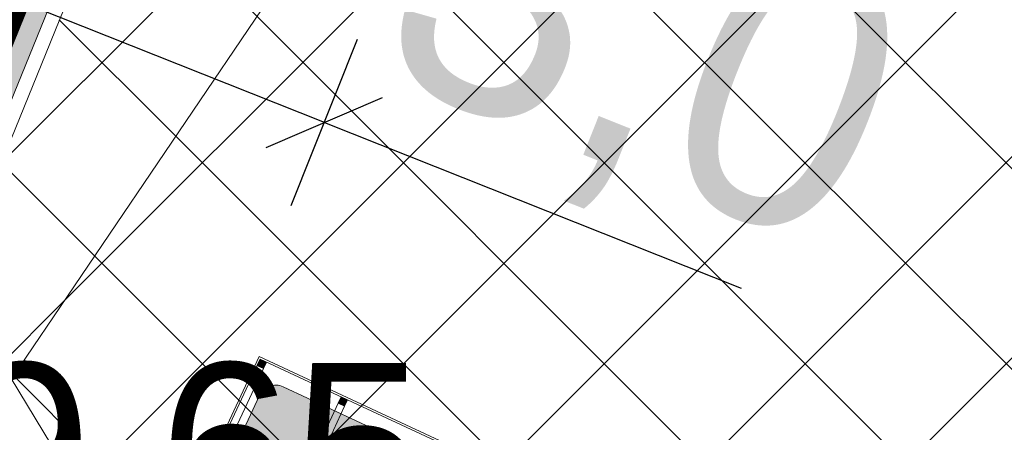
# Model space of a CAD drawing. Header units: millimetres. Extents: x 1962 to 3194, y -795 to -219.
# Tile 33 of 256: x 2147.51 to 2153.01, y -607.67 to -605.37. Entities that reach past the tile are written whole.
import ezdxf

# ---------------------------------------------------------------- set-up
doc = ezdxf.new("R2010")
doc.units = ezdxf.units.MM
doc.linetypes.add('HIDDEN', pattern=[9.524999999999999, 6.35, -3.175])
doc.layers.get('0').update_dxf_attribs({"lineweight": 5})
doc.layers.get('Defpoints').update_dxf_attribs({"lineweight": 9})
for name, color, linetype, lineweight in [('A_chodnik', 132, 'Continuous', 9), ('A_hatch nawierzchnia', 253, 'Continuous', 9), ('A_hatch zieleń', 3, 'Continuous', 9), ('A_hidden', 137, 'HIDDEN', 9), ('A_kamery', 23, 'Continuous', 9), ('A_koty wysokośc.', 53, 'Continuous', 9), ('A_mapa projektowa', 253, 'Continuous', 9), ('A_opisy', 13, 'Continuous', 9), ('A_usunięcia', 1, 'Continuous', 9), ('A_wiata MGO', 197, 'Continuous', 9), ('A_wymiary kasetony elewacyjne', 64, 'Continuous', 9), ('A_wymiary pzt', 116, 'Continuous', 9)]:
    doc.layers.add(name, color=color, linetype=linetype, lineweight=lineweight)
doc.styles.get("Standard").update_dxf_attribs({"font": 'arial.ttf'})
doc.styles.add('wymiary pzt', font='txt')
doc.dimstyles.new('wymiary pzt', dxfattribs={"dimtxt": 1.5, "dimasz": 0.5, "dimexe": 0.5, "dimexo": 0.1, "dimgap": 0.05, "dimtad": 1, "dimdec": 1, "dimrnd": 0.1, "dimzin": 0, "dimtxsty": 'wymiary pzt', "dimblk": 'OBLIQUE', "dimcen": 1, "dimadec": 1, "dimazin": 0, "dimtfac": 1, "dimtmove": 0, "dimatfit": 3, "dimfxl": 0, "dimarcsym": 0})
picture_1 = doc.add_image_def('image1.tif', size_in_pixel=(3404, 2413))
pattern_1 = [(45, (0, 0), (-0.561266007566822, 0.5612660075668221), []), (135, (0, 0), (-0.5612660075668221, -0.561266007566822), [])]

# ---------------------------------------------------------------- blocks, each defined once
blk = doc.blocks.new('zw$EA68')
at = {"layer": 'A_wiata MGO'}
h = blk.add_hatch(color=256, dxfattribs=at)
h.dxf.hatch_style = 1
h.paths.add_polyline_path([(-2.710960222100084, 1.284949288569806), (-2.747218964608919, 1.301840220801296), (-2.764109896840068, 1.265581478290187), (-2.727851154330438, 1.248690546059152)])
h = blk.add_hatch(color=255, dxfattribs=at)
h.dxf.hatch_style = 2
edge = h.paths.add_edge_path()
edge.add_line((-2.613458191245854, 1.148059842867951), (-1.525695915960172, 0.641331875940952))
edge.add_ellipse((-1.567923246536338, 0.5506850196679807), major_axis=(0.09064685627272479, -0.04222733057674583), ratio=1, start_angle=-1.0642793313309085e-09, end_angle=90.00000000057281, ccw=False)
edge.add_line((-1.47727639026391, 0.5084576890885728), (-1.857322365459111, -0.3073640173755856))
edge.add_ellipse((-1.947969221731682, -0.2651366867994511), major_axis=(0.09064685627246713, -0.04222733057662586), ratio=1, start_angle=-90.00000000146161, end_angle=5.177867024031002e-10, ccw=False)
edge.add_line((-1.990196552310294, -0.3557835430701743), (-3.077958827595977, 0.150944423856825))
edge.add_ellipse((-3.035731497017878, 0.2415912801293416), major_axis=(0.09064685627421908, -0.04222733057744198), ratio=1, start_angle=180.0000000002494, end_angle=269.9999999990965, ccw=False)
edge.add_line((-3.126378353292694, 0.2838186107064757), (-2.746332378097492, 1.099640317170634))
edge.add_ellipse((-2.655685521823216, 1.057412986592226), major_axis=(0.09064685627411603, -0.04222733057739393), ratio=1, start_angle=90.00000000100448, end_angle=179.9999999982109, ccw=False)
h = blk.add_hatch(color=256, dxfattribs=at)
h.dxf.hatch_style = 1
h.paths.add_polyline_path([(-2.975246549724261, 0.812347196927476), (-2.958355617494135, 0.848605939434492), (-2.922096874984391, 0.8317150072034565), (-2.938987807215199, 0.7954562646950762)])
at = {"layer": 'A_wymiary kasetony elewacyjne'}
h = blk.add_hatch(dxfattribs=at)
h.set_pattern_fill('ANGLE', color=256, angle=65.02180580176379)
h.set_pattern_definition([(65.02180580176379, (-725.6442375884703, -2687.458769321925), (6.33168291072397, -2.949579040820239), [5.08, -1.905]), (335.0218058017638, (-725.6442375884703, -2687.458769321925), (-2.949579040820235, -6.331682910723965), [5.079999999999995, -1.904999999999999])])
h.paths.add_polyline_path([(-3.713831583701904, -0.2969717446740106), (-4.529653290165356, 0.08307423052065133, -0.4142135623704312), (-4.578072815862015, 0.2159484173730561), (-4.071344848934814, 1.303710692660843, -0.414213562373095), (-3.938470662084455, 1.352130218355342), (-3.122648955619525, 0.9720842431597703, -0.4142135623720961), (-3.074229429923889, 0.8392100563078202), (-3.580957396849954, -0.2485522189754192, -0.4142135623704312)])
at = {"layer": 'A_hidden', "ltscale": 0.2}
for p, q in [((-0.04470420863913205, -0.001238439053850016), (-2.727851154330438, 1.248690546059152)), ((-0.2389499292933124, -0.4182139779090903), (-2.922096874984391, 0.8317150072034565)), ((-0.2558408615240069, -0.4544727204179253), (-2.938987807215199, 0.7954562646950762))]:
    blk.add_line(p, q, dxfattribs=at)
at = {"layer": 'A_wiata MGO'}
for points in [[(-2.114970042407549, -4.563759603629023), (0.02173288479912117, 0.02297132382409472), (-2.752060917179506, 1.315127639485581), (-4.888763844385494, -3.271603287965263)], [(-2.119811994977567, -4.550472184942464), (0.008445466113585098, 0.0181293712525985), (-2.747218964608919, 1.301840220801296), (-4.875476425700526, -3.266761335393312)], [(-2.710960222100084, 1.284949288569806), (-2.747218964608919, 1.301840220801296), (-2.764109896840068, 1.265581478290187), (-2.727851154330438, 1.248690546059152)], [(-2.975246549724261, 0.812347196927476), (-2.958355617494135, 0.848605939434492), (-2.922096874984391, 0.8317150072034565), (-2.938987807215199, 0.7954562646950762)]]:
    blk.add_lwpolyline(points, close=True, dxfattribs=at)
blk.add_lwpolyline([(-2.613458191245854, 1.148059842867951), (-1.525695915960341, 0.6413318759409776, -0.4142135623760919), (-1.47727639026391, 0.5084576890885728), (-1.85732236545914, -0.307364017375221, -0.4142135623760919), (-1.990196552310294, -0.3557835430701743), (-3.077958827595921, 0.1509444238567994, -0.414213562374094), (-3.126378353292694, 0.2838186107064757), (-2.746332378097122, 1.099640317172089, -0.414213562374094)], format="xyb", close=True, dxfattribs=at)
blk = doc.blocks.new('zw$9027')
at = {"layer": 'A_kamery', "linetype": 'HIDDEN', "ltscale": 0.2}
blk.add_arc((0, 0), 28.9231690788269, 325.5860297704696, 85.5860268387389, dxfattribs=at)
blk = doc.blocks.new('_Oblique')
at = {"color": 0, "linetype": 'ByBlock', "lineweight": -2}
blk.add_line((-0.5, -0.5), (0.5, 0.5), dxfattribs=at)
blk = doc.blocks.new('*D79')
at = {"layer": 'A_wymiary pzt', "color": 0, "lineweight": -2}
for p, q in [((2190.758220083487, -550.9428459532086), (2191.664688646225, -551.3651192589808)), ((2165.452782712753, -606.4485649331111), (2191.211454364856, -551.1539826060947)), ((2164.999548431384, -606.237428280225), (2165.906016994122, -606.6597015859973))]:
    blk.add_line(p, q, dxfattribs=at)
at = {"layer": 'Defpoints', "color": 0}
for p in [(2178.055909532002, -545.0255456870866), (2191.211454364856, -551.1539826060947), (2152.297237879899, -600.320128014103)]:
    blk.add_point(p, dxfattribs=at)
at = {"layer": 'A_wymiary pzt', "color": 0, "lineweight": -2, "xscale": 0.5, "yscale": 0.5, "zscale": 0.5}
for p, rotation in [((2191.211454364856, -551.1539826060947), 65.02180580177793), ((2165.452782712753, -606.4485649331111), 245.021805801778)]:
    blk.add_blockref('_Oblique', p, dxfattribs=dict(at, rotation=rotation))
at = {"layer": 'A_wymiary pzt', "color": 0, "insert": (2177.446098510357, -578.3885262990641), "char_height": 1.5, "attachment_point": 5, "rotation": 65.02180580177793, "style": 'wymiary pzt'}
blk.add_mtext('61,0', dxfattribs=at)
blk = doc.blocks.new('*D94')
at = {"layer": 'A_wymiary pzt', "color": 0, "lineweight": -2}
for p, q in [((2157.844221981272, -569.3453564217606), (2156.937753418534, -568.9230831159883)), ((2157.390987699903, -569.1342197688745), (2139.849754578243, -606.78892386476)), ((2140.302988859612, -607.0000605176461), (2139.396520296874, -606.5777872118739))]:
    blk.add_line(p, q, dxfattribs=at)
at = {"layer": 'Defpoints', "color": 0}
for p in [(2162.985396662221, -571.7403438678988), (2139.849754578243, -606.78892386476), (2145.444163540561, -609.3950479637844)]:
    blk.add_point(p, dxfattribs=at)
at = {"layer": 'A_wymiary pzt', "color": 0, "lineweight": -2, "xscale": 0.5, "yscale": 0.5, "zscale": 0.5}
for p, rotation in [((2157.390987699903, -569.1342197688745), 65.02180580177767), ((2139.849754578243, -606.78892386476), 245.0218058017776)]:
    blk.add_blockref('_Oblique', p, dxfattribs=dict(at, rotation=rotation))
at = {"layer": 'A_wymiary pzt', "color": 0, "insert": (2147.741364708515, -587.5520915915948), "char_height": 1.5, "attachment_point": 5, "rotation": 65.02180580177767, "style": 'wymiary pzt'}
blk.add_mtext('41,5', dxfattribs=at)
blk = doc.blocks.new('*D99')
at = {"layer": 'A_wymiary pzt', "color": 0, "lineweight": -2}
for p, q in [((2148.811065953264, -603.3979545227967), (2149.233339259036, -602.4914859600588)), ((2149.02220260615, -602.9447202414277), (2249.672495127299, -649.8320955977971)), ((2249.461358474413, -650.285329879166), (2249.883631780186, -649.3788613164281))]:
    blk.add_line(p, q, dxfattribs=at)
at = {"layer": 'Defpoints', "color": 0}
for p in [(2145.915145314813, -609.6144521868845), (2249.672495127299, -649.8320955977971), (2246.565437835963, -656.5018275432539)]:
    blk.add_point(p, dxfattribs=at)
at = {"layer": 'A_wymiary pzt', "color": 0, "lineweight": -2, "xscale": 0.5, "yscale": 0.5, "zscale": 0.5}
for p, rotation in [((2149.02220260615, -602.9447202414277), 155.0218058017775), ((2249.672495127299, -649.8320955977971), 335.0218058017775)]:
    blk.add_blockref('_Oblique', p, dxfattribs=dict(at, rotation=rotation))
at = {"layer": 'A_wymiary pzt', "color": 0, "insert": (2204.043897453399, -627.4979726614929), "char_height": 1.5, "attachment_point": 5, "rotation": 335.0218058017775, "style": 'wymiary pzt'}
blk.add_mtext('111,0', dxfattribs=at)
blk = doc.blocks.new('*D106')
at = {"layer": 'A_wymiary pzt', "color": 0, "lineweight": -2}
for p, q in [((2166.341211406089, -536.9427454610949), (2165.434742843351, -536.5204721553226)), ((2165.88797712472, -536.7316088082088), (2134.428615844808, -604.2635167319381)), ((2134.881850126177, -604.4746533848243), (2133.975381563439, -604.052380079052))]:
    blk.add_line(p, q, dxfattribs=at)
at = {"layer": 'Defpoints', "color": 0}
for p in [(2176.903524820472, -541.8631400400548), (2134.428615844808, -604.2635167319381), (2145.44416354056, -609.3950479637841)]:
    blk.add_point(p, dxfattribs=at)
at = {"layer": 'A_wymiary pzt', "color": 0, "lineweight": -2, "xscale": 0.5, "yscale": 0.5, "zscale": 0.5}
for p, rotation in [((2165.88797712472, -536.7316088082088), 65.02180580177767), ((2134.428615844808, -604.2635167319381), 245.0218058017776)]:
    blk.add_blockref('_Oblique', p, dxfattribs=dict(at, rotation=rotation))
at = {"layer": 'A_wymiary pzt', "color": 0, "insert": (2149.279290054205, -570.0880825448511), "char_height": 1.5, "attachment_point": 5, "rotation": 65.02180580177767, "style": 'wymiary pzt'}
blk.add_mtext('74,5', dxfattribs=at)
blk = doc.blocks.new('*D107')
at = {"layer": 'A_wymiary pzt', "color": 0, "lineweight": -2}
for p, q in [((2163.986255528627, -530.4045041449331), (2163.064034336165, -530.0178414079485)), ((2112.77475452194, -651.2548656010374), (2163.525144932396, -530.2111727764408)), ((2113.235865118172, -651.4481969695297), (2112.313643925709, -651.0615342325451))]:
    blk.add_line(p, q, dxfattribs=at)
at = {"layer": 'Defpoints', "color": 0}
for p in [(2163.525144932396, -530.2111727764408), (2175.74213682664, -535.3334314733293), (2124.991746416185, -656.3771242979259)]:
    blk.add_point(p, dxfattribs=at)
at = {"layer": 'A_wymiary pzt', "color": 0, "lineweight": -2, "xscale": 0.5, "yscale": 0.5, "zscale": 0.5}
for p, rotation in [((2163.525144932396, -530.2111727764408), 67.25299613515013), ((2112.77475452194, -651.2548656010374), 247.2529961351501)]:
    blk.add_blockref('_Oblique', p, dxfattribs=dict(at, rotation=rotation))
at = {"layer": 'A_wymiary pzt', "color": 0, "insert": (2137.248532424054, -590.3550789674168), "char_height": 1.5, "attachment_point": 5, "rotation": 67.25299613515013, "style": 'wymiary pzt'}
blk.add_mtext('131,3', dxfattribs=at)
blk = doc.blocks.new('*D116')
at = {"layer": 'A_wymiary pzt', "color": 0, "lineweight": -2}
for p, q in [((2150.616390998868, -603.603093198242), (2151.047707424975, -602.700892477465)), ((2155.343278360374, -605.3086827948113), (2150.832049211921, -603.1519928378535)), ((2155.127620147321, -605.7597831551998), (2155.558936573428, -604.8575824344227))]:
    blk.add_line(p, q, dxfattribs=at)
at = {"layer": 'Defpoints', "color": 0}
for p in [(2150.832049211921, -603.1519928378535), (2149.018577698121, -606.9452991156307), (2153.529806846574, -609.1019890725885)]:
    blk.add_point(p, dxfattribs=at)
at = {"layer": 'A_wymiary pzt', "color": 0, "lineweight": -2, "xscale": 0.5, "yscale": 0.5, "zscale": 0.5}
for p, rotation in [((2150.832049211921, -603.1519928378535), 154.4488671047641), ((2155.343278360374, -605.3086827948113), 334.4488671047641)]:
    blk.add_blockref('_Oblique', p, dxfattribs=dict(at, rotation=rotation))
at = {"layer": 'A_wymiary pzt', "color": 0, "insert": (2153.509250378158, -603.3484893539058), "char_height": 1.5, "attachment_point": 5, "rotation": 334.4488671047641, "style": 'wymiary pzt'}
blk.add_mtext('5,0', dxfattribs=at)
blk = doc.blocks.new('*D117')
at = {"layer": 'A_wymiary pzt', "color": 0, "lineweight": -2}
for p, q in [((2146.225577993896, -605.2932072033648), (2146.595116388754, -604.3639917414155)), ((2149.207864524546, -605.9411402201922), (2146.410347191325, -604.8285994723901)), ((2149.023095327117, -606.4057479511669), (2149.392633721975, -605.4765324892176)), ((2149.207864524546, -605.9411402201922), (2151.537869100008, -606.8677564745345))]:
    blk.add_line(p, q, dxfattribs=at)
at = {"layer": 'Defpoints', "color": 0}
for p in [(2146.410347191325, -604.8285994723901), (2144.785331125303, -608.91475148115), (2147.582848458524, -610.0272922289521)]:
    blk.add_point(p, dxfattribs=at)
at = {"layer": 'A_wymiary pzt', "color": 0, "lineweight": -2, "xscale": 0.5, "yscale": 0.5, "zscale": 0.5}
for p, rotation in [((2146.410347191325, -604.8285994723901), 158.3128482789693), ((2149.207864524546, -605.9411402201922), 338.3128482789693)]:
    blk.add_blockref('_Oblique', p, dxfattribs=dict(at, rotation=rotation))
at = {"layer": 'A_wymiary pzt', "color": 0, "insert": (2150.966372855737, -605.5885791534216), "char_height": 1.5, "attachment_point": 5, "rotation": 338.31284827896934, "style": 'wymiary pzt'}
blk.add_mtext('3,0', dxfattribs=at)
blk = doc.blocks.new('*D174')
at = {"layer": 'A_wymiary pzt', "color": 0, "lineweight": -2}
for p, q in [((2145.185091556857, -605.5566366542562), (2144.278622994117, -605.1343633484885)), ((2143.448146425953, -608.1011644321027), (2144.731857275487, -605.3455000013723)), ((2143.901380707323, -608.3123010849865), (2142.994912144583, -607.8900277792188))]:
    blk.add_line(p, q, dxfattribs=at)
at = {"layer": 'Defpoints', "color": 0}
for p in [(2144.731857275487, -605.3455000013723), (2153.417031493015, -609.3914397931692), (2152.133320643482, -612.1471042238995)]:
    blk.add_point(p, dxfattribs=at)
at = {"layer": 'A_wymiary pzt', "color": 0, "lineweight": -2, "xscale": 0.5, "yscale": 0.5, "zscale": 0.5}
for p, rotation in [((2144.731857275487, -605.3455000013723), 65.02180580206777), ((2143.448146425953, -608.1011644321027), 245.0218058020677)]:
    blk.add_blockref('_Oblique', p, dxfattribs=dict(at, rotation=rotation))
at = {"layer": 'A_wymiary pzt', "color": 0, "insert": (2143.20398182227, -606.3105847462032), "char_height": 1.5, "attachment_point": 5, "rotation": 65.02180580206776, "style": 'wymiary pzt'}
blk.add_mtext('3,0', dxfattribs=at)

msp = doc.modelspace()

# ---------------------------------------------------------------- hatches: boundary and pattern name
at = {"layer": 'A_hatch nawierzchnia'}
h = msp.add_hatch(dxfattribs=at)
h.set_pattern_fill('NET', color=256, scale=0.25, angle=45)
h.set_pattern_definition(pattern_1)
h.paths.add_polyline_path([(2152.217513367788, -600.3491797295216), (2150.187023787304, -599.4032875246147), (2149.895376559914, -600.0293489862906), (2146.093270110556, -609.3885396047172)])
h = msp.add_hatch(dxfattribs=at)
h.set_pattern_fill('NET', color=256, scale=0.25, angle=45)
h.set_pattern_definition(pattern_1)
h.paths.add_polyline_path([(2146.093270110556, -609.3885396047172), (2152.217513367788, -600.3491797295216), (2231.451930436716, -637.2600893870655), (2230.945202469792, -638.3478516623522), (2231.942317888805, -638.8123522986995), (2232.449045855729, -637.7245900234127), (2244.187813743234, -643.193029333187), (2244.242201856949, -643.2183657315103), (2246.600138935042, -656.2091018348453), (2216.038079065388, -641.9719373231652), (2214.950316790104, -641.4652093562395), (2193.376364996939, -631.4151046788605), (2192.288602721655, -630.9083767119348), (2170.714650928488, -620.8582720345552), (2169.626888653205, -620.3515440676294)])
h.paths.add_polyline_path([(2198.003624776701, -631.7424202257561), (2204.104200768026, -634.5843394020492), (2205.72692180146, -631.1009423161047), (2199.626345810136, -628.2590231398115)], flags=16)
h.paths.add_polyline_path([(2184.651300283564, -625.5223146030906), (2190.751876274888, -628.3642337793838), (2192.374597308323, -624.8808366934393), (2186.274021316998, -622.038917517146)], flags=16)
h.paths.add_polyline_path([(2171.298975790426, -619.3022089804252), (2172.921696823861, -615.8188118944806), (2179.022272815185, -618.6607310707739), (2177.399551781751, -622.1441281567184)], flags=16)
h.paths.add_polyline_path([(2159.569372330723, -609.5987062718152), (2165.669948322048, -612.4406254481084), (2164.047227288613, -615.9240225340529), (2157.946651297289, -613.0821033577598)], flags=16)
h.paths.add_polyline_path([(2217.456525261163, -640.8044450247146), (2211.355949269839, -637.9625258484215), (2212.978670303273, -634.4791287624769), (2219.079246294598, -637.3210479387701)], flags=16)
h.paths.add_polyline_path([(2224.708273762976, -644.1826314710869), (2226.330994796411, -640.6992343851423), (2232.431570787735, -643.5411535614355), (2230.808849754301, -647.02455064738)], flags=16)
at = {"layer": 'A_hatch zieleń'}
h = msp.add_hatch(dxfattribs=at)
h.set_pattern_fill('DOTS', color=256, scale=0.25, angle=45, style=2)
h.set_pattern_definition([(45, (0, 0), (-0.1403165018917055, 0.4209495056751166), [0, -0.396875])])
h.paths.add_polyline_path([(2124.895519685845, -656.6078631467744), (2175.515519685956, -535.2278631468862), (2217.675519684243, -554.8678631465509), (2294.675519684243, -590.7078631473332), (2276.945519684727, -626.5778631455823), (2264.975519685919, -650.7778631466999), (2259.236543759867, -657.1896845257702), (2258.873193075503, -656.1423804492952), (2289.630286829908, -590.1179877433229), (2272.588677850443, -582.1792495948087), (2270.958702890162, -585.6782182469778), (2237.573465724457, -570.1258923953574), (2238.409566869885, -568.331084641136), (2213.300387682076, -556.6341140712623), (2212.464286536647, -558.4289218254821), (2176.903524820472, -541.8631400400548), (2164.742053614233, -567.9694346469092), (2163.201057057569, -567.2515700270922), (2161.444400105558, -571.022479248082), (2162.985396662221, -571.7403438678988), (2149.822013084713, -599.9973831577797), (2145.915145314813, -609.6144521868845), (2169.508652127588, -620.6053552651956), (2169.365079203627, -620.913554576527), (2151.017052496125, -612.366229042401), (2139.336972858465, -637.4391494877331), (2151.995453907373, -643.336032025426), (2210.090285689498, -646.1291754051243), (2239.17420972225, -659.6777586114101), (2239.954832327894, -664.0452444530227), (2157.695519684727, -678.7478631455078)])
h.paths.add_polyline_path([(2175.689519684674, -664.8598631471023), (2168.649519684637, -663.6888631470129), (2169.74551968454, -656.7628631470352), (2176.711519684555, -657.8028631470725)], flags=16)
h.paths.add_polyline_path([(2186.470519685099, -662.7968631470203), (2180.443519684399, -662.3688631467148), (2180.771519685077, -657.3008631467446), (2186.769519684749, -657.721863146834)], flags=16)

# ---------------------------------------------------------------- linework, layer by layer
at = {"layer": 'A_chodnik'}
msp.add_lwpolyline([(2249.571377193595, -662.2661583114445), (2246.565437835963, -656.5018275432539), (2145.915145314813, -609.6144521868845), (2149.822013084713, -599.9973831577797), (2162.985396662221, -571.7403438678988), (2161.444400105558, -571.022479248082), (2163.201057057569, -567.2515700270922), (2164.742053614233, -567.9694346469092), (2176.903524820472, -541.8631400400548), (2212.464286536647, -558.4289218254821), (2213.300387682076, -556.6341140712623), (2238.409566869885, -568.331084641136), (2237.573465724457, -570.1258923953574), (2270.958702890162, -585.6782182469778), (2272.588677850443, -582.1792495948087), (2289.630286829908, -590.1179877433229), (2258.873193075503, -656.1423804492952), (2259.247224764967, -657.2204709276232)], close=True, dxfattribs=at)
msp.add_lwpolyline([(2169.54243399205, -620.5328377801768), (2146.01790132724, -609.5740659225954), (2149.895376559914, -600.0293489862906)], dxfattribs=at)
at = {"layer": 'A_hatch nawierzchnia'}
msp.add_line((2152.217513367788, -600.3491797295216), (2146.093270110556, -609.3885396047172), dxfattribs=at)
at = {"layer": 'A_opisy'}
msp.add_lwpolyline([(2141.567834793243, -602.4765726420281), (2144.497196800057, -602.4765726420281), (2148.284147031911, -608.7402056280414)], dxfattribs=at)
at = {"layer": 'A_usunięcia', "color": 2, "linetype": 'HIDDEN', "ltscale": 0.1, "const_width": 0.3}
msp.add_lwpolyline([(2175.093519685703, -536.4208631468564), (2147.736519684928, -604.4468631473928), (2145.492577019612, -609.9928528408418)], dxfattribs=at)

# ---------------------------------------------------------------- block references
at = {"layer": 'A_kamery', "rotation": 20.82106243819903}
msp.add_blockref('zw$9027', (2157.877891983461, -606.0848687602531), dxfattribs=at)
at = {"layer": 'A_wiata MGO', "xscale": -1, "rotation": 40.04361160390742}
msp.add_blockref('zw$EA68', (2147.582848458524, -610.0272922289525), dxfattribs=at)

# ---------------------------------------------------------------- texts
at = {"layer": 'A_koty wysokośc.', "insert": (2145.673138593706, -607.8549150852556), "char_height": 0.9600000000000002, "width": 6.189640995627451, "attachment_point": 4}
msp.add_mtext('159,65', dxfattribs=at)

# ---------------------------------------------------------------- dimensions: what is measured, and where the dimension line sits
at = {"layer": 'A_wymiary pzt'}
for p1, p2, distance, picture, middle in [((2124.991746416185, -656.3771242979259), (2175.74213682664, -535.3334314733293), 13.24735540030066, '*D107', (2137.248532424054, -590.3550789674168)), ((2176.903524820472, -541.8631400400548), (2145.44416354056, -609.3950479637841), -12.152156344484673, '*D106', (2149.279290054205, -570.0880825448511)), ((2152.297237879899, -600.320128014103), (2178.055909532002, -545.0255456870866), -14.51296313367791, '*D79', (2177.446098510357, -578.3885262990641)), ((2162.985396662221, -571.7403438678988), (2145.444163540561, -609.3950479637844), -6.171652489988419, '*D94', (2147.741364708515, -587.5520915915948)), ((2152.133320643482, -612.1471042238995), (2153.417031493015, -609.3914397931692), 9.58132976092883, '*D174', (2143.20398182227, -606.3105847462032))]:
    dim = msp.add_aligned_dim(p1=p1, p2=p2, distance=distance, dimstyle='wymiary pzt', dxfattribs=at)
    dim.commit()
    dim.dimension.update_dxf_attribs({"geometry": picture, "text_midpoint": middle})
dim = msp.add_aligned_dim(p1=(2153.529806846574, -609.1019890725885), p2=(2149.018577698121, -606.9452991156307), distance=-4.204503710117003, dimstyle='wymiary pzt', override={"dimblk": 'Oblique'}, dxfattribs=at)
dim.commit()
dim.dimension.update_dxf_attribs({"geometry": '*D116', "text_midpoint": (2153.509250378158, -603.3484893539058)})
dim = msp.add_linear_dim(base=(2249.672495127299, -649.8320955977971), p1=(2145.915145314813, -609.6144521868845), p2=(2246.565437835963, -656.5018275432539), angle=335.0218058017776, dimstyle='wymiary pzt', dxfattribs=at)
dim.commit()
dim.dimension.update_dxf_attribs({"geometry": '*D99', "text_midpoint": (2203.63114998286, -628.3839926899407), "dimtype": 161})
dim = msp.add_linear_dim(base=(2146.410347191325, -604.8285994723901), p1=(2147.582848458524, -610.0272922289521), p2=(2144.785331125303, -608.91475148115), angle=158.31284827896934, dimstyle='wymiary pzt', override={"dimblk": 'Oblique'}, dxfattribs=at)
dim.commit()
dim.dimension.update_dxf_attribs({"geometry": '*D117', "text_midpoint": (2150.605170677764, -606.4968329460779), "dimtype": 161})

# ---------------------------------------------------------------- pictures from other files: only their frames are drawn
at = {"layer": 'A_mapa projektowa'}
image = msp.add_image(picture_1, insert=(2100.346613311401, -709.8064615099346), size_in_units=(288.20533333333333, 204.30066666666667), dxfattribs=at)
image.dxf.flags = 15

doc.saveas('drawing.dxf')
